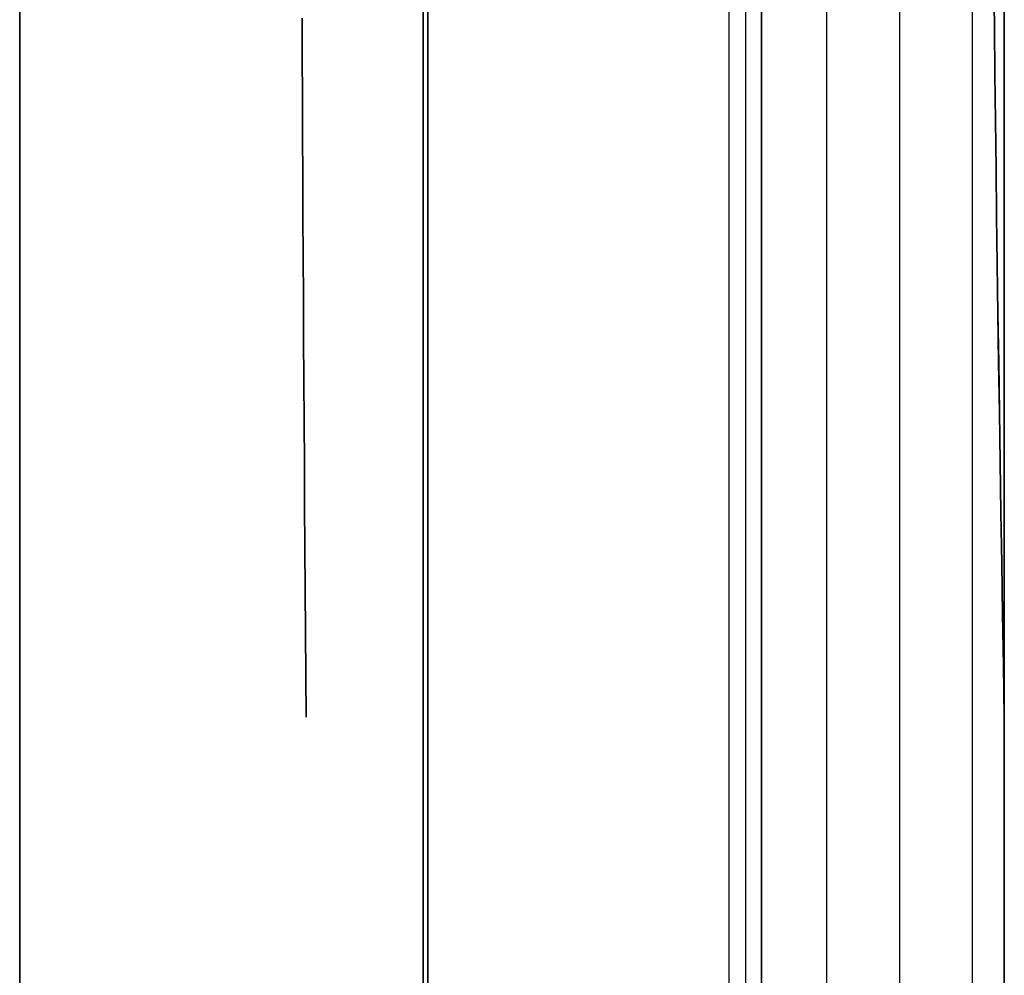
# Model space of a CAD drawing. Header units: millimetres. Extents: x -15 to 7, y 1 to 148.
# Tile 181 of 256: x -6.545 to -6.062, y 51.162 to 51.63. Entities that reach past the tile are written whole.
import ezdxf

# ---------------------------------------------------------------- set-up
doc = ezdxf.new("R2010")
doc.units = ezdxf.units.MM
doc.header["$MEASUREMENT"] = 0
doc.layers.add('Default', color=7, linetype='Continuous', true_color=0x000000)

msp = doc.modelspace()

# ---------------------------------------------------------------- linework, layer by layer
at = {"layer": 'Default', "color": 254, "true_color": 0xcad1ee}
for points in [[(-6.34722, 11.58881), (-6.34722, 100.44193)], [(-6.34722, 100.44193), (-6.34722, 11.58881)], [(-6.34722, 11.58881), (-6.34722, 100.44193)], [(-6.34722, 11.58881), (-6.34722, 100.44193)], [(-6.34722, 11.58881), (-6.34722, 100.44193)], [(-6.34722, 11.58881), (-6.34722, 100.44193)], [(-6.19722, 11.58881), (-6.19722, 100.44193)], [(-6.19722, 11.58881), (-6.19722, 100.44193)], [(-6.18937, 100.44193), (-6.18937, 11.58881)], [(-6.18937, 100.44193), (-6.18937, 11.58881)], [(-6.18151, 11.58881), (-6.18151, 100.44193)], [(-6.18151, 100.44193), (-6.18151, 11.58881)], [(-6.545, 18.13039), (-6.545, 97.28961)], [(-6.545, 18.13039), (-6.545, 96.78991)], [(-6.545, 96.78991), (-6.545, 18.13039)], [(-6.06245, 96.78991), (-6.06245, 17.6307)], [(-6.06245, 17.6307), (-6.06245, 96.78991)], [(-6.345, 69.63339), (-6.345, 16.35376)], [(-6.345, 16.35376), (-6.345, 69.63339)], [(-6.345, 16.35376), (-6.345, 69.63339)], [(-6.545, 37.3371), (-6.545, 51.788)], [(-6.545, 37.3371), (-6.545, 51.788)], [(-6.545, 37.3371), (-6.545, 51.788)], [(-6.545, 51.28831), (-6.545, 37.8368)], [(-6.545, 37.8368), (-6.545, 51.28831)], [(-6.545, 51.28831), (-6.545, 37.8368)], [(-6.545, 37.8368), (-6.545, 51.28831)], [(-6.545, 51.28831), (-6.545, 37.8368)], [(-6.545, 37.8368), (-6.545, 51.28831)], [(-6.545, 51.28831), (-6.545, 37.8368)], [(-6.06245, 51.28831), (-6.06245, 37.8368)], [(-6.06245, 37.8368), (-6.06245, 51.28831)], [(-6.06245, 51.28831), (-6.06245, 37.8368)], [(-6.06245, 37.8368), (-6.06245, 51.28831)], [(-6.06245, 51.28831), (-6.06245, 37.8368)], [(-6.06245, 37.8368), (-6.06245, 51.28831)]]:
    msp.add_lwpolyline(points, dxfattribs=at)
at = {"layer": 'Default', "color": 171, "true_color": 0x8080ff}
for points in [[(-6.14966, 69.63339), (-6.14966, 27.68383)], [(-6.11386, 69.5976), (-6.11386, 27.63011)], [(-6.07807, 27.5764), (-6.07807, 69.56181)]]:
    msp.add_lwpolyline(points, dxfattribs=at)
at = {"layer": 'Default', "color": 254, "true_color": 0xcad1ee, "extrusion": (0.999696, 0.017434, -0.017434)}
for points in [[(51.38622, -82.74662), (51.4108, -82.74629), (51.43536, -82.74533), (51.45987, -82.74376), (51.48432, -82.74157), (51.5087, -82.73877), (51.533, -82.73538), (51.5572, -82.73138), (51.58129, -82.72679), (51.60526, -82.72162), (51.62909, -82.71587), (51.65278, -82.70954), (51.6763, -82.70264), (51.69965, -82.69518), (51.72281, -82.68716), (51.74576, -82.67858), (51.76851, -82.66946), (51.79103, -82.6598), (51.81331, -82.6496), (51.83533, -82.63888), (51.85709, -82.62762), (51.87857, -82.61585), (51.89976, -82.60357), (51.92065, -82.59077), (51.94121, -82.57748), (51.96145, -82.56368), (51.98134, -82.5494), (52.00087, -82.53463), (52.02004, -82.51937), (52.03882, -82.50365), (52.0572, -82.48745), (52.07518, -82.47079), (52.09273, -82.45368), (52.10985, -82.43612), (52.1265, -82.41814), (52.14269, -82.39975), (52.15841, -82.38096), (52.17366, -82.36179), (52.18842, -82.34225), (52.2027, -82.32236), (52.21649, -82.30212), (52.22978, -82.28155), (52.24256, -82.26066), (52.25484, -82.23947), (52.26661, -82.21798), (52.27785, -82.19622), (52.28858, -82.17419), (52.29877, -82.15191), (52.30842, -82.12939), (52.31753, -82.10664), (52.3261, -82.08368), (52.33411, -82.06051), (52.34157, -82.03717), (52.34846, -82.01364), (52.35478, -81.98995), (52.36053, -81.96612), (52.36569, -81.94215), (52.37027, -81.91806), (52.37426, -81.89386), (52.37765, -81.86956), (52.38044, -81.84517), (52.38262, -81.82072), (52.38419, -81.79621), (52.38514, -81.77166), (52.38546, -81.74707)], [(51.38622, -96.85782), (51.4108, -96.85749), (51.43536, -96.85654), (51.45987, -96.85496), (51.48432, -96.85277), (51.5087, -96.84998), (51.533, -96.84658), (51.5572, -96.84258), (51.58129, -96.838), (51.60526, -96.83282), (51.62909, -96.82707), (51.65278, -96.82074), (51.6763, -96.81384), (51.69965, -96.80638), (51.72281, -96.79836), (51.74576, -96.78979), (51.76851, -96.78067), (51.79103, -96.77101), (51.81331, -96.76081), (51.83533, -96.75008), (51.85709, -96.73883), (51.87857, -96.72706), (51.89976, -96.71477), (51.92065, -96.70198), (51.94121, -96.68868), (51.96145, -96.67489), (51.98134, -96.6606), (52.00087, -96.64583), (52.02004, -96.63058), (52.03882, -96.61485), (52.0572, -96.59866), (52.07518, -96.582), (52.09273, -96.56488), (52.10985, -96.54732), (52.1265, -96.52934), (52.14269, -96.51095), (52.15841, -96.49217), (52.17366, -96.473), (52.18842, -96.45346), (52.2027, -96.43356), (52.21649, -96.41332), (52.22978, -96.39275), (52.24256, -96.37186), (52.25484, -96.35067), (52.26661, -96.32919), (52.27785, -96.30742), (52.28858, -96.28539), (52.29877, -96.26311), (52.30842, -96.24059), (52.31753, -96.21784), (52.3261, -96.19488), (52.33411, -96.17172), (52.34157, -96.14837), (52.34846, -96.12485), (52.35478, -96.10116), (52.36053, -96.07733), (52.36569, -96.05336), (52.37027, -96.02926), (52.37426, -96.00506), (52.37765, -95.98076), (52.38044, -95.95638), (52.38262, -95.93193), (52.38419, -95.90742), (52.38514, -95.88286), (52.38546, -95.85828)], [(51.38622, -56.88264), (51.4108, -56.88231), (51.43536, -56.88136), (51.45987, -56.87979), (51.48432, -56.8776), (51.5087, -56.8748), (51.533, -56.8714), (51.5572, -56.86741), (51.58129, -56.86282), (51.60526, -56.85765), (51.62909, -56.85189), (51.65278, -56.84556), (51.6763, -56.83867), (51.69965, -56.8312), (51.72281, -56.82318), (51.74576, -56.81461), (51.76851, -56.80549), (51.79103, -56.79583), (51.81331, -56.78563), (51.83533, -56.7749), (51.85709, -56.76365), (51.87857, -56.75188), (51.89976, -56.73959), (51.92065, -56.7268), (51.94121, -56.7135), (51.96145, -56.69971), (51.98134, -56.68542), (52.00087, -56.67065), (52.02004, -56.6554), (52.03882, -56.63968), (52.0572, -56.62348), (52.07518, -56.60682), (52.09273, -56.58971), (52.10985, -56.57215), (52.1265, -56.55416), (52.14269, -56.53577), (52.15841, -56.51699), (52.17366, -56.49782), (52.18842, -56.47828), (52.2027, -56.45838), (52.21649, -56.43814), (52.22978, -56.41757), (52.24256, -56.39669), (52.25484, -56.37549), (52.26661, -56.35401), (52.27785, -56.33225), (52.28858, -56.31022), (52.29877, -56.28794), (52.30842, -56.26541), (52.31753, -56.24267), (52.3261, -56.2197), (52.33411, -56.19654), (52.34157, -56.17319), (52.34846, -56.14967), (52.35478, -56.12598), (52.36053, -56.10215), (52.36569, -56.07818), (52.37027, -56.05409), (52.37426, -56.02988), (52.37765, -56.00558), (52.38044, -55.9812), (52.38262, -55.95675), (52.38419, -55.93224), (52.38514, -55.90769), (52.38546, -55.8831)]]:
    msp.add_lwpolyline(points, dxfattribs=at)
at = {"layer": 'Default', "color": 254, "true_color": 0xcad1ee, "extrusion": (0.999696, 0.017434, 0.017434)}
for points in [[(52.38546, -63.24524), (52.38514, -63.22065), (52.38419, -63.1961), (52.38262, -63.17159), (52.38044, -63.14714), (52.37765, -63.12275), (52.37426, -63.09846), (52.37027, -63.07425), (52.36569, -63.05016), (52.36053, -63.02619), (52.35478, -63.00236), (52.34846, -62.97867), (52.34157, -62.95515), (52.33411, -62.9318), (52.3261, -62.90863), (52.31753, -62.88567), (52.30842, -62.86292), (52.29877, -62.8404), (52.28858, -62.81812), (52.27785, -62.79609), (52.26661, -62.77433), (52.25484, -62.75284), (52.24256, -62.73165), (52.22978, -62.71076), (52.21649, -62.69019), (52.2027, -62.66995), (52.18842, -62.65006), (52.17366, -62.63052), (52.15841, -62.61135), (52.14269, -62.59256), (52.1265, -62.57417), (52.10985, -62.55619), (52.09273, -62.53863), (52.07518, -62.52152), (52.0572, -62.50486), (52.03882, -62.48866), (52.02004, -62.47294), (52.00087, -62.45769), (51.98134, -62.44291), (51.96145, -62.42863), (51.94121, -62.41484), (51.92065, -62.40154), (51.89976, -62.38875), (51.87857, -62.37646), (51.85709, -62.36469), (51.83533, -62.35343), (51.81331, -62.34271), (51.79103, -62.33251), (51.76851, -62.32285), (51.74576, -62.31373), (51.72281, -62.30516), (51.69965, -62.29713), (51.6763, -62.28967), (51.65278, -62.28277), (51.62909, -62.27645), (51.60526, -62.27069), (51.58129, -62.26552), (51.5572, -62.26093), (51.533, -62.25694), (51.5087, -62.25354), (51.48432, -62.25074), (51.45987, -62.24855), (51.43536, -62.24698), (51.4108, -62.24603), (51.38622, -62.2457)], [(52.38546, -89.85426), (52.38514, -89.82968), (52.38419, -89.80512), (52.38262, -89.78061), (52.38044, -89.75616), (52.37765, -89.73178), (52.37426, -89.70748), (52.37027, -89.68328), (52.36569, -89.65918), (52.36053, -89.63521), (52.35478, -89.61138), (52.34846, -89.58769), (52.34157, -89.56417), (52.33411, -89.54082), (52.3261, -89.51766), (52.31753, -89.4947), (52.30842, -89.47195), (52.29877, -89.44943), (52.28858, -89.42714), (52.27785, -89.40512), (52.26661, -89.38335), (52.25484, -89.36187), (52.24256, -89.34067), (52.22978, -89.31979), (52.21649, -89.29922), (52.2027, -89.27898), (52.18842, -89.25908), (52.17366, -89.23954), (52.15841, -89.22037), (52.14269, -89.20159), (52.1265, -89.1832), (52.10985, -89.16522), (52.09273, -89.14766), (52.07518, -89.13054), (52.0572, -89.11388), (52.03882, -89.09769), (52.02004, -89.08196), (52.00087, -89.06671), (51.98134, -89.05194), (51.96145, -89.03765), (51.94121, -89.02386), (51.92065, -89.01056), (51.89976, -88.99777), (51.87857, -88.98548), (51.85709, -88.97371), (51.83533, -88.96246), (51.81331, -88.95173), (51.79103, -88.94153), (51.76851, -88.93187), (51.74576, -88.92275), (51.72281, -88.91418), (51.69965, -88.90616), (51.6763, -88.8987), (51.65278, -88.8918), (51.62909, -88.88547), (51.60526, -88.87972), (51.58129, -88.87454), (51.5572, -88.86995), (51.533, -88.86596), (51.5087, -88.86256), (51.48432, -88.85976), (51.45987, -88.85758), (51.43536, -88.856), (51.4108, -88.85505), (51.38622, -88.85472)], [(52.38546, -37.38127), (52.38514, -37.35668), (52.38419, -37.33213), (52.38262, -37.30762), (52.38044, -37.28316), (52.37765, -37.25878), (52.37426, -37.23448), (52.37027, -37.21028), (52.36569, -37.18619), (52.36053, -37.16222), (52.35478, -37.13838), (52.34846, -37.1147), (52.34157, -37.09117), (52.33411, -37.06782), (52.3261, -37.04466), (52.31753, -37.0217), (52.30842, -36.99895), (52.29877, -36.97643), (52.28858, -36.95415), (52.27785, -36.93212), (52.26661, -36.91036), (52.25484, -36.88887), (52.24256, -36.86768), (52.22978, -36.84679), (52.21649, -36.82622), (52.2027, -36.80598), (52.18842, -36.78609), (52.17366, -36.76655), (52.15841, -36.74738), (52.14269, -36.72859), (52.1265, -36.7102), (52.10985, -36.69222), (52.09273, -36.67466), (52.07518, -36.65754), (52.0572, -36.64089), (52.03882, -36.62469), (52.02004, -36.60896), (52.00087, -36.59371), (51.98134, -36.57894), (51.96145, -36.56466), (51.94121, -36.55086), (51.92065, -36.53757), (51.89976, -36.52477), (51.87857, -36.51249), (51.85709, -36.50071), (51.83533, -36.48946), (51.81331, -36.47873), (51.79103, -36.46854), (51.76851, -36.45888), (51.74576, -36.44976), (51.72281, -36.44118), (51.69965, -36.43316), (51.6763, -36.4257), (51.65278, -36.4188), (51.62909, -36.41247), (51.60526, -36.40672), (51.58129, -36.40155), (51.5572, -36.39696), (51.533, -36.39296), (51.5087, -36.38956), (51.48432, -36.38677), (51.45987, -36.38458), (51.43536, -36.38301), (51.4108, -36.38205), (51.38622, -36.38172)]]:
    msp.add_lwpolyline(points, dxfattribs=at)
at = {"layer": 'Default', "color": 254, "true_color": 0xcad1ee, "extrusion": (1, 4.81095e-15, -5.21365e-16)}
msp.add_lwpolyline([(51.788, -37.47674), (51.78788, -37.46565), (51.78751, -37.45445), (51.78688, -37.44318), (51.78598, -37.43182), (51.78482, -37.42039), (51.78338, -37.4089), (51.78166, -37.39736), (51.77966, -37.38578), (51.77737, -37.37416), (51.77478, -37.36251), (51.7719, -37.35086), (51.76872, -37.3392), (51.76523, -37.32754), (51.76144, -37.31591), (51.75734, -37.30431), (51.75293, -37.29275), (51.74821, -37.28125), (51.74318, -37.26981), (51.73784, -37.25845), (51.73219, -37.24718), (51.72624, -37.23601), (51.71998, -37.22496), (51.71342, -37.21404), (51.70657, -37.20325), (51.69942, -37.19262), (51.69199, -37.18215), (51.68427, -37.17185), (51.67628, -37.16174), (51.66801, -37.15183), (51.65949, -37.14212), (51.65071, -37.13263), (51.64168, -37.12337), (51.63242, -37.11434), (51.62293, -37.10556), (51.61322, -37.09704), (51.60331, -37.08878), (51.5932, -37.08078), (51.5829, -37.07306), (51.57243, -37.06563), (51.5618, -37.05848), (51.55101, -37.05163), (51.54009, -37.04507), (51.52904, -37.03881), (51.51787, -37.03286), (51.5066, -37.02721), (51.49524, -37.02187), (51.4838, -37.01685), (51.4723, -37.01213), (51.46074, -37.00772), (51.44914, -37.00361), (51.43751, -36.99982), (51.42586, -36.99633), (51.4142, -36.99315), (51.40254, -36.99027), (51.39089, -36.98768), (51.37927, -36.98539), (51.36769, -36.98339), (51.35615, -36.98167), (51.34466, -36.98023), (51.33323, -36.97907), (51.32187, -36.97817), (51.3106, -36.97754), (51.29941, -36.97717), (51.28831, -36.97705)], dxfattribs=at)
at = {"layer": 'Default', "color": 254, "true_color": 0xcad1ee, "extrusion": (1, 1.25607e-15, -3.03351e-15)}
msp.add_lwpolyline([(51.28831, -56.3015), (51.29941, -56.30137), (51.3106, -56.301), (51.32187, -56.30037), (51.33323, -56.29947), (51.34466, -56.29831), (51.35615, -56.29687), (51.36769, -56.29516), (51.37927, -56.29315), (51.39089, -56.29086), (51.40254, -56.28828), (51.4142, -56.28539), (51.42586, -56.28221), (51.43751, -56.27872), (51.44914, -56.27493), (51.46074, -56.27083), (51.4723, -56.26642), (51.4838, -56.2617), (51.49524, -56.25667), (51.5066, -56.25133), (51.51787, -56.24568), (51.52904, -56.23973), (51.54009, -56.23347), (51.55101, -56.22692), (51.5618, -56.22006), (51.57243, -56.21291), (51.5829, -56.20548), (51.5932, -56.19776), (51.60331, -56.18977), (51.61322, -56.1815), (51.62293, -56.17298), (51.63242, -56.1642), (51.64168, -56.15517), (51.65071, -56.14591), (51.65949, -56.13642), (51.66801, -56.12672), (51.67628, -56.1168), (51.68427, -56.10669), (51.69199, -56.0964), (51.69942, -56.08592), (51.70657, -56.07529), (51.71342, -56.06451), (51.71998, -56.05358), (51.72624, -56.04253), (51.73219, -56.03136), (51.73784, -56.0201), (51.74318, -56.00874), (51.74821, -55.9973), (51.75293, -55.98579), (51.75734, -55.97423), (51.76144, -55.96263), (51.76523, -55.951), (51.76872, -55.93935), (51.7719, -55.92769), (51.77478, -55.91603), (51.77737, -55.90439), (51.77966, -55.89277), (51.78166, -55.88118), (51.78338, -55.86964), (51.78482, -55.85815), (51.78598, -55.84672), (51.78688, -55.83537), (51.78751, -55.82409), (51.78788, -55.8129), (51.788, -55.8018)], dxfattribs=at)
at = {"layer": 'Default', "color": 254, "true_color": 0xcad1ee, "extrusion": (1, -4.81095e-15, 5.21365e-16)}
msp.add_lwpolyline([(51.788, -63.34465), (51.78788, -63.33355), (51.78751, -63.32236), (51.78688, -63.31108), (51.78598, -63.29972), (51.78482, -63.2883), (51.78338, -63.27681), (51.78166, -63.26527), (51.77966, -63.25368), (51.77737, -63.24206), (51.77478, -63.23042), (51.7719, -63.21876), (51.76872, -63.2071), (51.76523, -63.19545), (51.76144, -63.18382), (51.75734, -63.17221), (51.75293, -63.16065), (51.74821, -63.14915), (51.74318, -63.13771), (51.73784, -63.12635), (51.73219, -63.11508), (51.72624, -63.10392), (51.71998, -63.09286), (51.71342, -63.08194), (51.70657, -63.07116), (51.69942, -63.06052), (51.69199, -63.05005), (51.68427, -63.03975), (51.67628, -63.02964), (51.66801, -63.01973), (51.65949, -63.01002), (51.65071, -63.00053), (51.64168, -62.99127), (51.63242, -62.98225), (51.62293, -62.97347), (51.61322, -62.96494), (51.60331, -62.95668), (51.5932, -62.94869), (51.5829, -62.94097), (51.57243, -62.93353), (51.5618, -62.92638), (51.55101, -62.91953), (51.54009, -62.91297), (51.52904, -62.90672), (51.51787, -62.90076), (51.5066, -62.89512), (51.49524, -62.88978), (51.4838, -62.88475), (51.4723, -62.88003), (51.46074, -62.87562), (51.44914, -62.87152), (51.43751, -62.86772), (51.42586, -62.86424), (51.4142, -62.86105), (51.40254, -62.85817), (51.39089, -62.85558), (51.37927, -62.85329), (51.36769, -62.85129), (51.35615, -62.84957), (51.34466, -62.84814), (51.33323, -62.84697), (51.32187, -62.84608), (51.3106, -62.84545), (51.29941, -62.84507), (51.28831, -62.84495)], dxfattribs=at)
at = {"layer": 'Default', "color": 254, "true_color": 0xcad1ee, "extrusion": (1, 0, 0)}
for points in [[(51.28831, -82.1694), (51.29941, -82.16928), (51.3106, -82.1689), (51.32187, -82.16827), (51.33323, -82.16738), (51.34466, -82.16621), (51.35615, -82.16478), (51.36769, -82.16306), (51.37927, -82.16106), (51.39089, -82.15877), (51.40254, -82.15618), (51.4142, -82.1533), (51.42586, -82.15011), (51.43751, -82.14663), (51.44914, -82.14283), (51.46074, -82.13873), (51.4723, -82.13432), (51.4838, -82.1296), (51.49524, -82.12457), (51.5066, -82.11923), (51.51787, -82.11359), (51.52904, -82.10763), (51.54009, -82.10138), (51.55101, -82.09482), (51.5618, -82.08797), (51.57243, -82.08082), (51.5829, -82.07338), (51.5932, -82.06567), (51.60331, -82.05767), (51.61322, -82.04941), (51.62293, -82.04088), (51.63242, -82.0321), (51.64168, -82.02308), (51.65071, -82.01382), (51.65949, -82.00433), (51.66801, -81.99462), (51.67628, -81.98471), (51.68427, -81.9746), (51.69199, -81.9643), (51.69942, -81.95383), (51.70657, -81.94319), (51.71342, -81.93241), (51.71998, -81.92149), (51.72624, -81.91043), (51.73219, -81.89927), (51.73784, -81.888), (51.74318, -81.87664), (51.74821, -81.8652), (51.75293, -81.8537), (51.75734, -81.84214), (51.76144, -81.83054), (51.76523, -81.8189), (51.76872, -81.80725), (51.7719, -81.79559), (51.77478, -81.78393), (51.77737, -81.77229), (51.77966, -81.76067), (51.78166, -81.74909), (51.78338, -81.73754), (51.78482, -81.72605), (51.78598, -81.71463), (51.78688, -81.70327), (51.78751, -81.69199), (51.78788, -81.6808), (51.788, -81.6697)], [(51.28831, -96.28275), (51.29941, -96.28263), (51.3106, -96.28225), (51.32187, -96.28162), (51.33323, -96.28073), (51.34466, -96.27956), (51.35615, -96.27813), (51.36769, -96.27641), (51.37927, -96.27441), (51.39089, -96.27212), (51.40254, -96.26953), (51.4142, -96.26665), (51.42586, -96.26346), (51.43751, -96.25998), (51.44914, -96.25618), (51.46074, -96.25208), (51.4723, -96.24767), (51.4838, -96.24295), (51.49524, -96.23792), (51.5066, -96.23258), (51.51787, -96.22694), (51.52904, -96.22098), (51.54009, -96.21473), (51.55101, -96.20817), (51.5618, -96.20132), (51.57243, -96.19417), (51.5829, -96.18673), (51.5932, -96.17901), (51.60331, -96.17102), (51.61322, -96.16276), (51.62293, -96.15423), (51.63242, -96.14545), (51.64168, -96.13643), (51.65071, -96.12717), (51.65949, -96.11768), (51.66801, -96.10797), (51.67628, -96.09806), (51.68427, -96.08795), (51.69199, -96.07765), (51.69942, -96.06718), (51.70657, -96.05654), (51.71342, -96.04576), (51.71998, -96.03484), (51.72624, -96.02378), (51.73219, -96.01262), (51.73784, -96.00135), (51.74318, -95.98999), (51.74821, -95.97855), (51.75293, -95.96705), (51.75734, -95.95549), (51.76144, -95.94389), (51.76523, -95.93225), (51.76872, -95.9206), (51.7719, -95.90894), (51.77478, -95.89728), (51.77737, -95.88564), (51.77966, -95.87402), (51.78166, -95.86243), (51.78338, -95.85089), (51.78482, -95.8394), (51.78598, -95.82798), (51.78688, -95.81662), (51.78751, -95.80534), (51.78788, -95.79415), (51.788, -95.78305)]]:
    msp.add_lwpolyline(points, dxfattribs=at)
at = {"layer": 'Default', "color": 254, "true_color": 0xcad1ee, "extrusion": (1, 5.21365e-16, -4.81095e-15)}
msp.add_lwpolyline([(51.788, -89.95771), (51.78788, -89.94662), (51.78751, -89.93543), (51.78688, -89.92415), (51.78598, -89.91279), (51.78482, -89.90136), (51.78338, -89.88987), (51.78166, -89.87833), (51.77966, -89.86675), (51.77737, -89.85513), (51.77478, -89.84348), (51.7719, -89.83183), (51.76872, -89.82017), (51.76523, -89.80852), (51.76144, -89.79688), (51.75734, -89.78528), (51.75293, -89.77372), (51.74821, -89.76222), (51.74318, -89.75078), (51.73784, -89.73942), (51.73219, -89.72815), (51.72624, -89.71698), (51.71998, -89.70593), (51.71342, -89.69501), (51.70657, -89.68422), (51.69942, -89.67359), (51.69199, -89.66312), (51.68427, -89.65282), (51.67628, -89.64271), (51.66801, -89.6328), (51.65949, -89.62309), (51.65071, -89.6136), (51.64168, -89.60434), (51.63242, -89.59531), (51.62293, -89.58654), (51.61322, -89.57801), (51.60331, -89.56975), (51.5932, -89.56175), (51.5829, -89.55404), (51.57243, -89.5466), (51.5618, -89.53945), (51.55101, -89.5326), (51.54009, -89.52604), (51.52904, -89.51978), (51.51787, -89.51383), (51.5066, -89.50818), (51.49524, -89.50285), (51.4838, -89.49782), (51.4723, -89.4931), (51.46074, -89.48869), (51.44914, -89.48459), (51.43751, -89.48079), (51.42586, -89.47731), (51.4142, -89.47412), (51.40254, -89.47124), (51.39089, -89.46865), (51.37927, -89.46636), (51.36769, -89.46436), (51.35615, -89.46264), (51.34466, -89.4612), (51.33323, -89.46004), (51.32187, -89.45915), (51.3106, -89.45852), (51.29941, -89.45814), (51.28831, -89.45802)], dxfattribs=at)
at = {"layer": 'Default', "color": 254, "true_color": 0xcad1ee, "extrusion": (0.034857, 0.001217, 0.999392)}
for points in [[(51.46864, 1.56677), (51.46864, 2.2851)], [(51.46864, 0.66454), (51.46864, 1.38287)], [(51.46864, 0.1723), (51.46864, 0.89062)]]:
    msp.add_lwpolyline(points, dxfattribs=at)
at = {"layer": 'Default', "color": 254, "true_color": 0xcad1ee, "extrusion": (-0.034857, 0.999392, -0.001217)}
for points in [[(4.27101, -88.89561), (3.55312, -88.87055)], [(4.27101, -62.28256), (3.55312, -62.25751)], [(3.55312, -88.87055), (4.27101, -88.89561)]]:
    msp.add_lwpolyline(points, dxfattribs=at)
at = {"layer": 'Default', "color": 254, "true_color": 0xcad1ee, "extrusion": (-0.034857, -0.001217, 0.999392)}
msp.add_lwpolyline([(-51.46864, -5.53849), (-51.46864, -4.82017)], dxfattribs=at)
at = {"layer": 'Default', "color": 254, "true_color": 0xcad1ee, "extrusion": (-0.034857, 0.999392, 0.001217)}
msp.add_lwpolyline([(3.55312, -96.87008), (4.27101, -96.84502)], dxfattribs=at)
at = {"layer": 'Default', "color": 254, "true_color": 0xcad1ee, "extrusion": (-2.53168e-14, 1, -1.02287e-14)}
msp.add_lwpolyline([(6.06245, -82.66909), (6.07334, -82.6686), (6.08431, -82.66785), (6.09535, -82.66686), (6.10646, -82.66561), (6.11763, -82.6641), (6.12884, -82.66232), (6.14009, -82.66027), (6.15138, -82.65795), (6.16269, -82.65535), (6.17401, -82.65247), (6.18534, -82.6493), (6.19665, -82.64585), (6.20795, -82.6421), (6.21922, -82.63806), (6.23046, -82.63373), (6.24164, -82.62911), (6.25276, -82.62419), (6.26381, -82.61898), (6.27477, -82.61348), (6.28564, -82.60768), (6.29641, -82.6016), (6.30705, -82.59523), (6.31757, -82.58857), (6.32795, -82.58164), (6.33818, -82.57443), (6.34824, -82.56695), (6.35814, -82.5592), (6.36785, -82.5512), (6.37737, -82.54294), (6.38668, -82.53444), (6.39579, -82.5257), (6.40467, -82.51673), (6.41332, -82.50754), (6.42174, -82.49813), (6.42991, -82.48853), (6.43783, -82.47872), (6.44549, -82.46874), (6.45289, -82.45858), (6.46001, -82.44826), (6.46686, -82.43779), (6.47343, -82.42717), (6.47971, -82.41643), (6.48571, -82.40557), (6.49141, -82.3946), (6.49683, -82.38353), (6.50194, -82.37238), (6.50677, -82.36116), (6.51129, -82.34987), (6.51552, -82.33854), (6.51946, -82.32716), (6.5231, -82.31575), (6.52645, -82.30433), (6.52951, -82.2929), (6.53228, -82.28147), (6.53476, -82.27006), (6.53697, -82.25867), (6.53889, -82.2473), (6.54055, -82.23599), (6.54193, -82.22472), (6.54305, -82.2135), (6.54391, -82.20236), (6.54452, -82.19129), (6.54488, -82.1803), (6.545, -82.1694)], dxfattribs=at)
at = {"layer": 'Default', "color": 254, "true_color": 0xcad1ee, "extrusion": (-2.53168e-14, 1, 1.02287e-14)}
msp.add_lwpolyline([(6.545, -62.84495), (6.54488, -62.83405), (6.54452, -62.82306), (6.54391, -62.81199), (6.54305, -62.80085), (6.54193, -62.78963), (6.54055, -62.77837), (6.53889, -62.76705), (6.53697, -62.75568), (6.53476, -62.74429), (6.53228, -62.73288), (6.52951, -62.72145), (6.52645, -62.71002), (6.5231, -62.6986), (6.51946, -62.68719), (6.51552, -62.67581), (6.51129, -62.66448), (6.50677, -62.65319), (6.50194, -62.64197), (6.49683, -62.63082), (6.49141, -62.61975), (6.48571, -62.60878), (6.47971, -62.59792), (6.47343, -62.58718), (6.46686, -62.57656), (6.46001, -62.56609), (6.45289, -62.55577), (6.44549, -62.54561), (6.43783, -62.53563), (6.42991, -62.52583), (6.42174, -62.51622), (6.41332, -62.50681), (6.40467, -62.49762), (6.39579, -62.48865), (6.38668, -62.47991), (6.37737, -62.47141), (6.36785, -62.46315), (6.35814, -62.45515), (6.34824, -62.4474), (6.33818, -62.43992), (6.32795, -62.43271), (6.31757, -62.42578), (6.30705, -62.41912), (6.29641, -62.41275), (6.28564, -62.40667), (6.27477, -62.40087), (6.26381, -62.39537), (6.25276, -62.39016), (6.24164, -62.38524), (6.23046, -62.38062), (6.21922, -62.37629), (6.20795, -62.37225), (6.19665, -62.3685), (6.18534, -62.36505), (6.17401, -62.36188), (6.16269, -62.359), (6.15138, -62.3564), (6.14009, -62.35408), (6.12884, -62.35203), (6.11763, -62.35025), (6.10646, -62.34874), (6.09535, -62.34749), (6.08431, -62.3465), (6.07334, -62.34576), (6.06245, -62.34526)], dxfattribs=at)
at = {"layer": 'Default', "color": 254, "true_color": 0xcad1ee, "extrusion": (-3.64228e-14, 1, -3.51731e-14)}
for points in [[(6.06245, -96.78244), (6.07334, -96.78195), (6.08431, -96.7812), (6.09535, -96.78021), (6.10646, -96.77896), (6.11763, -96.77745), (6.12884, -96.77567), (6.14009, -96.77362), (6.15138, -96.7713), (6.16269, -96.7687), (6.17401, -96.76582), (6.18534, -96.76265), (6.19665, -96.7592), (6.20795, -96.75545), (6.21922, -96.75141), (6.23046, -96.74708), (6.24164, -96.74246), (6.25276, -96.73754), (6.26381, -96.73233), (6.27477, -96.72683), (6.28564, -96.72103), (6.29641, -96.71495), (6.30705, -96.70858), (6.31757, -96.70192), (6.32795, -96.69499), (6.33818, -96.68778), (6.34824, -96.6803), (6.35814, -96.67255), (6.36785, -96.66455), (6.37737, -96.65629), (6.38668, -96.64779), (6.39579, -96.63905), (6.40467, -96.63008), (6.41332, -96.62089), (6.42174, -96.61148), (6.42991, -96.60188), (6.43783, -96.59207), (6.44549, -96.58209), (6.45289, -96.57193), (6.46001, -96.56161), (6.46686, -96.55114), (6.47343, -96.54052), (6.47971, -96.52978), (6.48571, -96.51892), (6.49141, -96.50795), (6.49683, -96.49688), (6.50194, -96.48573), (6.50677, -96.47451), (6.51129, -96.46322), (6.51552, -96.45189), (6.51946, -96.44051), (6.5231, -96.4291), (6.52645, -96.41768), (6.52951, -96.40625), (6.53228, -96.39482), (6.53476, -96.38341), (6.53697, -96.37202), (6.53889, -96.36065), (6.54055, -96.34933), (6.54193, -96.33807), (6.54305, -96.32685), (6.54391, -96.31571), (6.54452, -96.30464), (6.54488, -96.29365), (6.545, -96.28275)], [(6.06245, -56.80119), (6.07334, -56.80069), (6.08431, -56.79995), (6.09535, -56.79895), (6.10646, -56.7977), (6.11763, -56.79619), (6.12884, -56.79442), (6.14009, -56.79237), (6.15138, -56.79005), (6.16269, -56.78745), (6.17401, -56.78456), (6.18534, -56.7814), (6.19665, -56.77794), (6.20795, -56.7742), (6.21922, -56.77016), (6.23046, -56.76583), (6.24164, -56.76121), (6.25276, -56.75629), (6.26381, -56.75108), (6.27477, -56.74557), (6.28564, -56.73978), (6.29641, -56.73369), (6.30705, -56.72732), (6.31757, -56.72067), (6.32795, -56.71373), (6.33818, -56.70652), (6.34824, -56.69904), (6.35814, -56.6913), (6.36785, -56.68329), (6.37737, -56.67504), (6.38668, -56.66653), (6.39579, -56.65779), (6.40467, -56.64882), (6.41332, -56.63963), (6.42174, -56.63023), (6.42991, -56.62062), (6.43783, -56.61082), (6.44549, -56.60084), (6.45289, -56.59068), (6.46001, -56.58036), (6.46686, -56.56988), (6.47343, -56.55927), (6.47971, -56.54853), (6.48571, -56.53766), (6.49141, -56.52669), (6.49683, -56.51563), (6.50194, -56.50448), (6.50677, -56.49325), (6.51129, -56.48197), (6.51552, -56.47063), (6.51946, -56.45926), (6.5231, -56.44785), (6.52645, -56.43643), (6.52951, -56.425), (6.53228, -56.41357), (6.53476, -56.40215), (6.53697, -56.39076), (6.53889, -56.3794), (6.54055, -56.36808), (6.54193, -56.35681), (6.54305, -56.3456), (6.54391, -56.33446), (6.54452, -56.32338), (6.54488, -56.3124), (6.545, -56.3015)]]:
    msp.add_lwpolyline(points, dxfattribs=at)
at = {"layer": 'Default', "color": 254, "true_color": 0xcad1ee, "extrusion": (-1.09268e-13, 1, 1.05519e-13)}
msp.add_lwpolyline([(6.545, -89.45802), (6.54488, -89.44712), (6.54452, -89.43613), (6.54391, -89.42506), (6.54305, -89.41391), (6.54193, -89.4027), (6.54055, -89.39143), (6.53889, -89.38011), (6.53697, -89.36875), (6.53476, -89.35736), (6.53228, -89.34594), (6.52951, -89.33452), (6.52645, -89.32309), (6.5231, -89.31166), (6.51946, -89.30026), (6.51552, -89.28888), (6.51129, -89.27755), (6.50677, -89.26626), (6.50194, -89.25504), (6.49683, -89.24389), (6.49141, -89.23282), (6.48571, -89.22185), (6.47971, -89.21099), (6.47343, -89.20024), (6.46686, -89.18963), (6.46001, -89.17916), (6.45289, -89.16884), (6.44549, -89.15868), (6.43783, -89.14869), (6.42991, -89.13889), (6.42174, -89.12929), (6.41332, -89.11988), (6.40467, -89.11069), (6.39579, -89.10172), (6.38668, -89.09298), (6.37737, -89.08448), (6.36785, -89.07622), (6.35814, -89.06822), (6.34824, -89.06047), (6.33818, -89.05299), (6.32795, -89.04578), (6.31757, -89.03885), (6.30705, -89.03219), (6.29641, -89.02582), (6.28564, -89.01974), (6.27477, -89.01394), (6.26381, -89.00844), (6.25276, -89.00323), (6.24164, -88.99831), (6.23046, -88.99368), (6.21922, -88.98935), (6.20795, -88.98532), (6.19665, -88.98157), (6.18534, -88.97812), (6.17401, -88.97495), (6.16269, -88.97207), (6.15138, -88.96947), (6.14009, -88.96715), (6.12884, -88.9651), (6.11763, -88.96332), (6.10646, -88.96181), (6.09535, -88.96056), (6.08431, -88.95957), (6.07334, -88.95882), (6.06245, -88.95832)], dxfattribs=at)
at = {"layer": 'Default', "color": 254, "true_color": 0xcad1ee, "extrusion": (0, 1, 0)}
msp.add_lwpolyline([(6.545, -36.97705), (6.54488, -36.96615), (6.54452, -36.95516), (6.54391, -36.94409), (6.54305, -36.93294), (6.54193, -36.92173), (6.54055, -36.91046), (6.53889, -36.89914), (6.53697, -36.88778), (6.53476, -36.87639), (6.53228, -36.86497), (6.52951, -36.85355), (6.52645, -36.84211), (6.5231, -36.83069), (6.51946, -36.81929), (6.51552, -36.80791), (6.51129, -36.79657), (6.50677, -36.78529), (6.50194, -36.77406), (6.49683, -36.76291), (6.49141, -36.75185), (6.48571, -36.74088), (6.47971, -36.73002), (6.47343, -36.71927), (6.46686, -36.70866), (6.46001, -36.69819), (6.45289, -36.68786), (6.44549, -36.67771), (6.43783, -36.66772), (6.42991, -36.65792), (6.42174, -36.64831), (6.41332, -36.63891), (6.40467, -36.62972), (6.39579, -36.62075), (6.38668, -36.61201), (6.37737, -36.60351), (6.36785, -36.59525), (6.35814, -36.58724), (6.34824, -36.5795), (6.33818, -36.57202), (6.32795, -36.56481), (6.31757, -36.55788), (6.30705, -36.55122), (6.29641, -36.54485), (6.28564, -36.53877), (6.27477, -36.53297), (6.26381, -36.52747), (6.25276, -36.52225), (6.24164, -36.51734), (6.23046, -36.51271), (6.21922, -36.50838), (6.20795, -36.50435), (6.19665, -36.5006), (6.18534, -36.49715), (6.17401, -36.49398), (6.16269, -36.4911), (6.15138, -36.4885), (6.14009, -36.48617), (6.12884, -36.48413), (6.11763, -36.48235), (6.10646, -36.48084), (6.09535, -36.47959), (6.08431, -36.4786), (6.07334, -36.47785), (6.06245, -36.47735)], dxfattribs=at)
at = {"layer": 'Default', "color": 254, "true_color": 0xcad1ee}
for points in [[(-6.06245, 51.28831, -88.95832), (-6.06289, 51.3136, -88.95866), (-6.06331, 51.33875, -88.95963), (-6.06372, 51.36376, -88.96122), (-6.06411, 51.38861, -88.96342), (-6.06449, 51.41329, -88.96624), (-6.06486, 51.43779, -88.96965), (-6.06522, 51.46211, -88.97365), (-6.06556, 51.48623, -88.97823), (-6.06588, 51.51015, -88.98338), (-6.0662, 51.53385, -88.98909), (-6.0665, 51.55733, -88.99536), (-6.06679, 51.58057, -89.00217), (-6.06706, 51.60357, -89.00952), (-6.06732, 51.62632, -89.0174), (-6.06756, 51.64881, -89.0258)], [(-6.06245, 51.28831, -36.47735), (-6.06289, 51.3136, -36.47769), (-6.06331, 51.33875, -36.47865), (-6.06372, 51.36376, -36.48025), (-6.06411, 51.38861, -36.48245), (-6.06449, 51.41329, -36.48526), (-6.06486, 51.43779, -36.48867), (-6.06522, 51.46211, -36.49267), (-6.06556, 51.48623, -36.49725), (-6.06588, 51.51015, -36.50241), (-6.0662, 51.53385, -36.50812), (-6.0665, 51.55733, -36.51439), (-6.06679, 51.58057, -36.5212), (-6.06706, 51.60357, -36.52855), (-6.06732, 51.62632, -36.53643), (-6.06756, 51.64881, -36.54483)], [(-6.06245, 51.28831, -62.34526), (-6.06289, 51.3136, -62.34559), (-6.06331, 51.33875, -62.34656), (-6.06372, 51.36376, -62.34815), (-6.06411, 51.38861, -62.35036), (-6.06449, 51.41329, -62.35317), (-6.06486, 51.43779, -62.35658), (-6.06522, 51.46211, -62.36058), (-6.06556, 51.48623, -62.36516), (-6.06588, 51.51015, -62.37031), (-6.0662, 51.53385, -62.37602), (-6.0665, 51.55733, -62.38229), (-6.06679, 51.58057, -62.38911), (-6.06706, 51.60357, -62.39646), (-6.06732, 51.62632, -62.40433), (-6.06756, 51.64881, -62.41273)], [(-6.06756, 51.64847, -56.73384), (-6.06731, 51.62601, -56.74223), (-6.06706, 51.60328, -56.75009), (-6.06678, 51.5803, -56.75743), (-6.0665, 51.55708, -56.76423), (-6.0662, 51.53362, -56.77048), (-6.06588, 51.50994, -56.77619), (-6.06555, 51.48604, -56.78133), (-6.06521, 51.46194, -56.7859), (-6.06486, 51.43765, -56.78989), (-6.06449, 51.41317, -56.79329), (-6.06411, 51.38851, -56.7961), (-6.06371, 51.36368, -56.7983), (-6.06331, 51.3387, -56.79989), (-6.06288, 51.31357, -56.80086), (-6.06245, 51.28831, -56.80119)], [(-6.06756, 51.64847, -82.60175), (-6.06731, 51.62601, -82.61013), (-6.06706, 51.60328, -82.61799), (-6.06678, 51.5803, -82.62533), (-6.0665, 51.55708, -82.63213), (-6.0662, 51.53362, -82.63839), (-6.06588, 51.50994, -82.64409), (-6.06555, 51.48604, -82.64923), (-6.06521, 51.46194, -82.6538), (-6.06486, 51.43765, -82.65779), (-6.06449, 51.41317, -82.6612), (-6.06411, 51.38851, -82.664), (-6.06371, 51.36368, -82.66621), (-6.06331, 51.3387, -82.6678), (-6.06288, 51.31357, -82.66876), (-6.06245, 51.28831, -82.66909)], [(-6.06756, 51.64847, -96.7151), (-6.06731, 51.62601, -96.72348), (-6.06706, 51.60328, -96.73134), (-6.06678, 51.5803, -96.73868), (-6.0665, 51.55708, -96.74548), (-6.0662, 51.53362, -96.75174), (-6.06588, 51.50994, -96.75744), (-6.06555, 51.48604, -96.76258), (-6.06521, 51.46194, -96.76715), (-6.06486, 51.43765, -96.77114), (-6.06449, 51.41317, -96.77455), (-6.06411, 51.38851, -96.77735), (-6.06371, 51.36368, -96.77956), (-6.06331, 51.3387, -96.78114), (-6.06288, 51.31357, -96.78211), (-6.06245, 51.28831, -96.78244)], [(-6.40659, 51.63065, -82.4415), (-6.40652, 51.61163, -82.44974), (-6.40643, 51.59242, -82.45753), (-6.40635, 51.57303, -82.46485), (-6.40625, 51.55347, -82.47172), (-6.40616, 51.53374, -82.47812), (-6.40606, 51.51386, -82.48404), (-6.40595, 51.49384, -82.48949), (-6.40584, 51.4737, -82.49446), (-6.40573, 51.45343, -82.49895), (-6.40561, 51.43306, -82.50294), (-6.40549, 51.41259, -82.50643), (-6.40536, 51.39203, -82.50943), (-6.40523, 51.37139, -82.51192), (-6.4051, 51.35069, -82.5139), (-6.40496, 51.32994, -82.51537), (-6.40482, 51.30914, -82.51631), (-6.40467, 51.28831, -82.51673)], [(-6.40467, 51.28831, -62.49762), (-6.40482, 51.30914, -62.49804), (-6.40496, 51.32994, -62.49898), (-6.4051, 51.35069, -62.50045), (-6.40523, 51.37139, -62.50243), (-6.40536, 51.39203, -62.50492), (-6.40549, 51.41259, -62.50792), (-6.40561, 51.43306, -62.51141), (-6.40573, 51.45343, -62.5154), (-6.40584, 51.4737, -62.51989), (-6.40595, 51.49384, -62.52486), (-6.40606, 51.51386, -62.53031), (-6.40616, 51.53374, -62.53624), (-6.40625, 51.55347, -62.54263), (-6.40635, 51.57303, -62.5495), (-6.40643, 51.59242, -62.55683), (-6.40652, 51.61163, -62.56461), (-6.40659, 51.63065, -62.57285)], [(-6.40659, 51.63065, -96.55485), (-6.40652, 51.61163, -96.56309), (-6.40643, 51.59242, -96.57087), (-6.40635, 51.57303, -96.5782), (-6.40625, 51.55347, -96.58507), (-6.40616, 51.53374, -96.59147), (-6.40606, 51.51386, -96.59739), (-6.40595, 51.49384, -96.60284), (-6.40584, 51.4737, -96.60781), (-6.40573, 51.45343, -96.6123), (-6.40561, 51.43306, -96.61629), (-6.40549, 51.41259, -96.61978), (-6.40536, 51.39203, -96.62278), (-6.40523, 51.37139, -96.62527), (-6.4051, 51.35069, -96.62725), (-6.40496, 51.32994, -96.62872), (-6.40482, 51.30914, -96.62966), (-6.40467, 51.28831, -96.63008)], [(-6.40467, 51.28831, -89.11069), (-6.40482, 51.30914, -89.11111), (-6.40496, 51.32994, -89.11205), (-6.4051, 51.35069, -89.11352), (-6.40523, 51.37139, -89.1155), (-6.40536, 51.39203, -89.11799), (-6.40549, 51.41259, -89.12098), (-6.40561, 51.43306, -89.12448), (-6.40573, 51.45343, -89.12847), (-6.40584, 51.4737, -89.13296), (-6.40595, 51.49384, -89.13793), (-6.40606, 51.51386, -89.14338), (-6.40616, 51.53374, -89.1493), (-6.40625, 51.55347, -89.1557), (-6.40635, 51.57303, -89.16257), (-6.40643, 51.59242, -89.16989), (-6.40652, 51.61163, -89.17768), (-6.40659, 51.63065, -89.18591)], [(-6.40659, 51.63065, -56.5736), (-6.40652, 51.61163, -56.58184), (-6.40643, 51.59242, -56.58962), (-6.40635, 51.57303, -56.59695), (-6.40625, 51.55347, -56.60381), (-6.40616, 51.53374, -56.61021), (-6.40606, 51.51386, -56.61614), (-6.40595, 51.49384, -56.62159), (-6.40584, 51.4737, -56.62656), (-6.40573, 51.45343, -56.63104), (-6.40561, 51.43306, -56.63503), (-6.40549, 51.41259, -56.63853), (-6.40536, 51.39203, -56.64153), (-6.40523, 51.37139, -56.64402), (-6.4051, 51.35069, -56.646), (-6.40496, 51.32994, -56.64746), (-6.40482, 51.30914, -56.64841), (-6.40467, 51.28831, -56.64882)], [(-6.40467, 51.28831, -36.62972), (-6.40482, 51.30914, -36.63014), (-6.40496, 51.32994, -36.63108), (-6.4051, 51.35069, -36.63255), (-6.40523, 51.37139, -36.63453), (-6.40536, 51.39203, -36.63702), (-6.40549, 51.41259, -36.64001), (-6.40561, 51.43306, -36.64351), (-6.40573, 51.45343, -36.6475), (-6.40584, 51.4737, -36.65198), (-6.40595, 51.49384, -36.65695), (-6.40606, 51.51386, -36.6624), (-6.40616, 51.53374, -36.66833), (-6.40625, 51.55347, -36.67473), (-6.40635, 51.57303, -36.68159), (-6.40643, 51.59242, -36.68892), (-6.40652, 51.61163, -36.69671), (-6.40659, 51.63065, -36.70494)]]:
    msp.add_polyline3d(points, dxfattribs=at)

doc.saveas('drawing.dxf')
